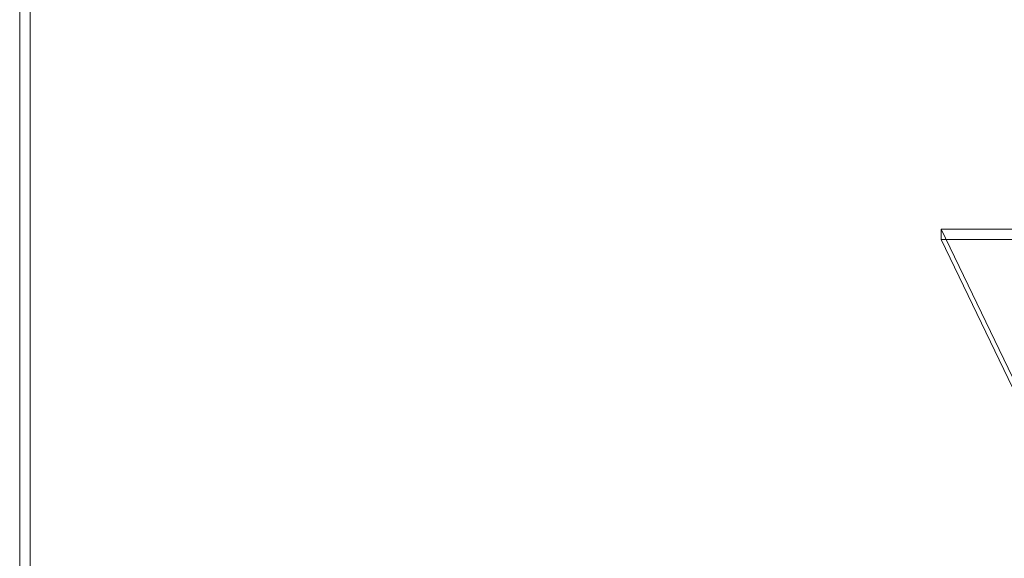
# Model space of a CAD drawing. Header units: millimetres. Extents: x -4395 to 65662, y -65530 to 6847.
# Tile 106 of 256: x 2577 to 2858, y -52374 to -52220. Entities that reach past the tile are written whole.
import ezdxf

# ---------------------------------------------------------------- set-up
doc = ezdxf.new("R2010")
doc.units = ezdxf.units.MM
doc.layers.add('R33_DET_lateral_C05', color=7, linetype='Continuous', lineweight=0)
doc.layers.add('R33_DET_lateral_CHUTE_GRIZZLY_SEPARADOR', color=7, linetype='Continuous', lineweight=0)

msp = doc.modelspace()

# ---------------------------------------------------------------- linework, layer by layer
at = {"layer": 'R33_DET_lateral_C05'}
for p, q in [((2577, -51852), (2577, -52988)), ((2580, -52988), (2580, -51852))]:
    msp.add_line(p, q, dxfattribs=at)
at = {"layer": 'R33_DET_lateral_CHUTE_GRIZZLY_SEPARADOR'}
for p, q in [((2840, -52279.996), (2950, -52509)), ((3440, -52279.996), (2840, -52279.996)), ((2840, -52282.996), (2840, -52279.996)), ((2840, -52282.996), (3440, -52282.996)), ((2950, -52512), (2840, -52282.996))]:
    msp.add_line(p, q, dxfattribs=at)

doc.saveas('drawing.dxf')
